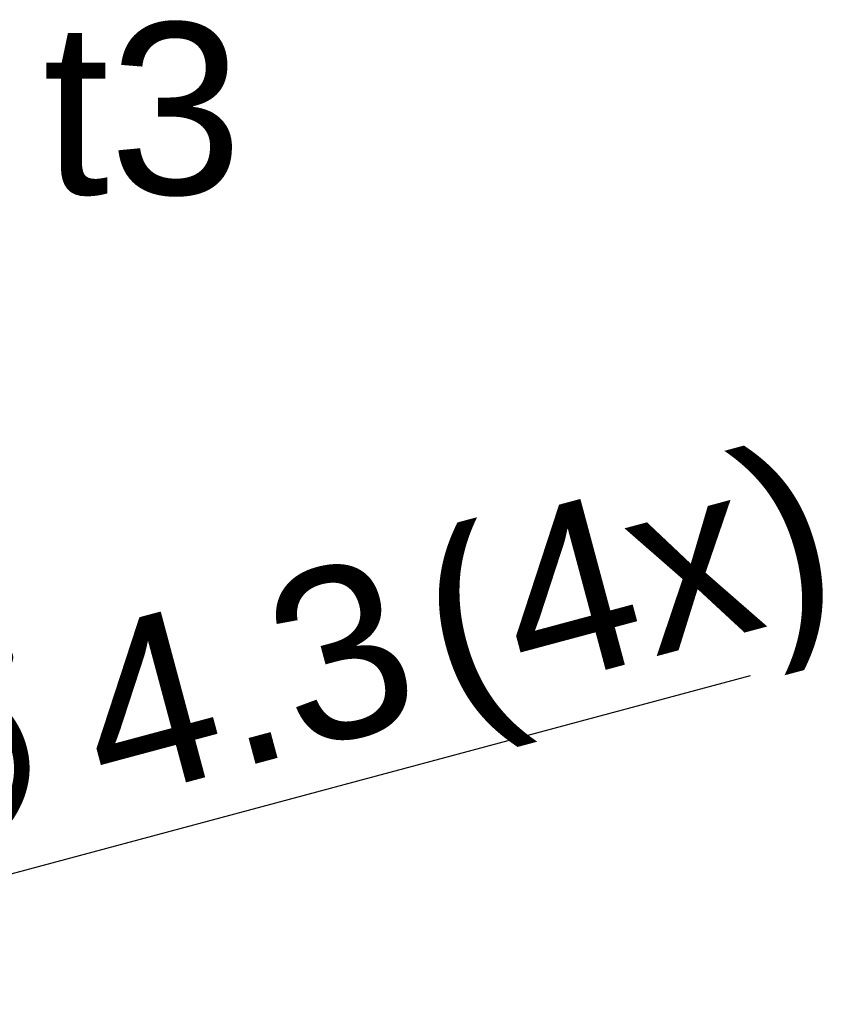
# Model space of a CAD drawing. Header units: millimetres. Extents: x 0 to 210, y 0 to 297.
# Tile 13 of 40: x 103 to 113, y 147 to 159. Entities that reach past the tile are written whole.
import ezdxf

# ---------------------------------------------------------------- set-up
doc = ezdxf.new("R2010")
doc.units = ezdxf.units.MM
doc.header["$LTSCALE"] = 19.36
doc.layers.get('0').update_dxf_attribs({"linetype": 'CONTINUOUS'})
doc.layers.add('Z_DIM_2D', color=7, linetype='CONTINUOUS')
doc.layers.add('Z_NOTICE', color=7, linetype='CONTINUOUS')
doc.styles.add('TEXTSTYLE_3', font='helveticaneueltw1g-ltcn.otf')
doc.styles.add('TEXTSTYLE_4', font='gdt', dxfattribs={"width": 0.7})
doc.dimstyles.new('DIMSTYLE_5', dxfattribs={"dimtxt": 2.1, "dimasz": 3.5, "dimexe": 1.5, "dimexo": 0, "dimtad": 1, "dimdec": 3, "dimlfac": 10, "dimdsep": 46, "dimtxsty": 'TEXTSTYLE_3', "dimblk": '_FILLED', "dimblk1": '_FILLED', "dimblk2": '_FILLED', "dimcen": 0.09, "dimclrt": 5, "dimadec": 0, "dimazin": 0, "dimtp": 0.1, "dimtm": 0.1, "dimtfac": 1, "dimtdec": 3, "dimtmove": 0, "dimatfit": 2, "dimldrblk": '_FILLED', "dimfxl": 1, "dimtolj": 1, "dimarcsym": 0})

# ---------------------------------------------------------------- blocks, each defined once
blk = doc.blocks.new('_FILLED')
at = {"color": 0, "linetype": 'BYBLOCK'}
blk.add_solid([(0, 0), (-1, 0.125), (-1, -0.125)], dxfattribs=at)
blk = doc.blocks.new('*D6')
at = {"layer": 'Z_DIM_2D', "color": 2, "linetype": 'CONTINUOUS'}
blk.add_line((97.553, 146.885), (112.139, 150.798), dxfattribs=at)
at = {"layer": 'Z_DIM_2D', "color": 2, "linetype": 'CONTINUOUS', "xscale": 3.5, "yscale": 3.5, "zscale": 3.5, "rotation": 195.0176147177}
blk.add_blockref('_FILLED', (97.553, 146.885), dxfattribs=at)
at = {"layer": 'Z_DIM_2D', "color": 5, "linetype": 'CONTINUOUS'}
for s, style, p in [(' (4x)', 'TEXTSTYLE_3', (107.651, 150.137)), ('4.3', 'TEXTSTYLE_3', (104.245, 149.224)), ('n', 'TEXTSTYLE_4', (101.541, 148.498))]:
    blk.add_text(s, height=2.1, rotation=15.0176, dxfattribs=dict(at, style=style)).set_placement(p)

msp = doc.modelspace()

# ---------------------------------------------------------------- texts
at = {"layer": 'Z_NOTICE', "color": 5, "linetype": 'CONTINUOUS', "style": 'TEXTSTYLE_3'}
msp.add_text(' t3', height=2.1, dxfattribs=at).set_placement((102.65906, 156.68273))

# ---------------------------------------------------------------- dimensions: what is measured, and where the dimension line sits
at = {"layer": 'Z_DIM_2D', "color": 2, "linetype": 'CONTINUOUS'}
dim = msp.add_diameter_dim_2p(p1=(97.5526, 146.88459), p2=(97.13728, 146.77317), text='%%c<> (4x)', dimstyle='DIMSTYLE_5', override={"dimpost": '<>'}, dxfattribs=at)
dim.commit()
dim.dimension.update_dxf_attribs({"geometry": '*D6', "text_midpoint": (106.4999, 150.91565), "dimtype": 163})

doc.saveas('drawing.dxf')
